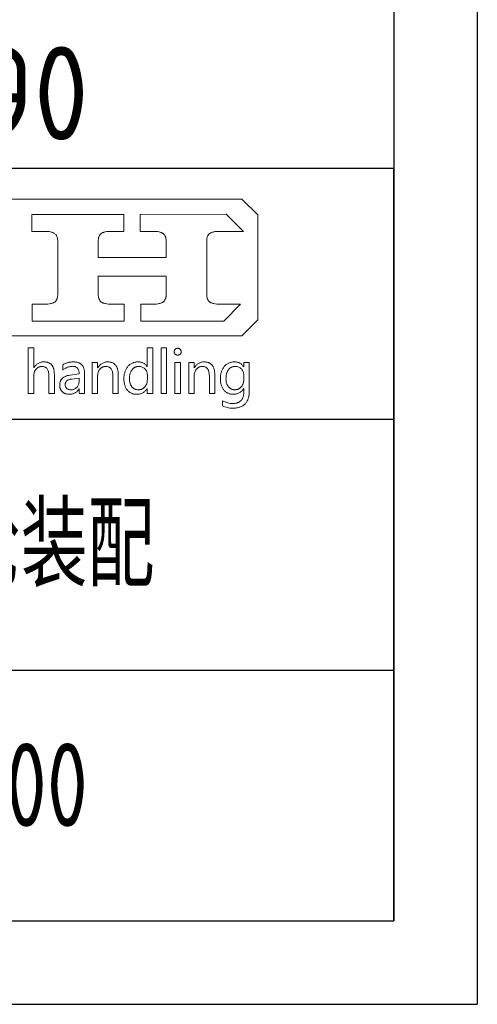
# Model space of a CAD drawing. Header units: millimetres. Extents: x -62 to 988, y -12 to 730.
# Tile 6 of 8: x 919 to 988, y -12 to 135. Entities that reach past the tile are written whole.
import ezdxf
from ezdxf.enums import TextEntityAlignment as Align

# ---------------------------------------------------------------- set-up
doc = ezdxf.new("R2010")
doc.units = ezdxf.units.MM
doc.header["$LTSCALE"] = 25
for name, color, linetype in [('1轮廓实线层', 7, 'Continuous'), ('2细线层', 4, 'Continuous'), ('6文字层', 3, 'Continuous'), ('图层 1', 7, 'Continuous'), ('图框层', 7, 'Continuous'), ('文字层', 3, 'Continuous')]:
    doc.layers.add(name, color=color, linetype=linetype)
doc.styles.add('PC_TEXTSTYLE', font='isocp.shx', dxfattribs={"width": 0.8, "bigfont": 'hzfs.shx'})

# ---------------------------------------------------------------- blocks, each defined once
blk = doc.blocks.new('PC_TITLE_BLOCK')
for p, q in [((-8.448, 42.522), (-8.448, 42.527)), ((-8.448, 42.522), (-8.442, 42.522)), ((-13.893, 36.972), (-13.893, 36.977))]:
    blk.add_line(p, q)
at = {"layer": '1轮廓实线层'}
for p, q in [((0, 45), (-180, 45)), ((-60, 30), (0, 30)), ((-60, 15), (0, 15)), ((-180, 0), (0, 0))]:
    blk.add_line(p, q, dxfattribs=at)
at = {"layer": '图层 1', "lineweight": 0}
for p, q in [((-28.128, 43.174), (-9.094, 43.174)), ((-9.094, 43.174), (-8.147, 42.226)), ((-21.686, 41.246), (-21.686, 42.263)), ((-21.686, 42.263), (-16.178, 42.263)), ((-16.178, 42.263), (-16.178, 41.246)), ((-15.191, 42.263), (-10.042, 42.281)), ((-15.191, 41.246), (-15.191, 42.263)), ((-10.042, 42.281), (-9.005, 41.246)), ((-8.147, 42.226), (-8.147, 35.95)), ((-20.931, 41.246), (-21.686, 41.246)), ((-20.825, 41.244), (-20.931, 41.246)), ((-20.728, 41.239), (-20.825, 41.244)), ((-20.638, 41.228), (-20.728, 41.239)), ((-17.118, 41.239), (-17.205, 41.228)), ((-17.023, 41.244), (-17.118, 41.239)), ((-16.92, 41.246), (-17.023, 41.244)), ((-16.178, 41.246), (-16.92, 41.246)), ((-14.436, 41.246), (-15.191, 41.246)), ((-14.33, 41.244), (-14.436, 41.246)), ((-14.233, 41.239), (-14.33, 41.244)), ((-14.143, 41.228), (-14.233, 41.239)), ((-10.623, 41.239), (-10.71, 41.228)), ((-10.528, 41.244), (-10.623, 41.239)), ((-10.425, 41.246), (-10.528, 41.244)), ((-9.005, 41.246), (-10.425, 41.246)), ((-20.556, 41.215), (-20.638, 41.228)), ((-20.519, 41.204), (-20.556, 41.215)), ((-20.482, 41.196), (-20.519, 41.204)), ((-20.448, 41.186), (-20.482, 41.196)), ((-20.416, 41.173), (-20.448, 41.186)), ((-20.387, 41.159), (-20.416, 41.173)), ((-20.361, 41.146), (-20.387, 41.159)), ((-20.334, 41.133), (-20.361, 41.146)), ((-20.311, 41.114), (-20.334, 41.133)), ((-20.25, 41.059), (-20.268, 41.08)), ((-20.231, 41.038), (-20.25, 41.059)), ((-20.216, 41.014), (-20.231, 41.038)), ((-20.202, 40.99), (-20.216, 41.014)), ((-20.189, 40.964), (-20.202, 40.99)), ((-20.176, 40.938), (-20.189, 40.964)), ((-20.165, 40.908), (-20.176, 40.938)), ((-20.155, 40.879), (-20.165, 40.908)), ((-20.149, 40.848), (-20.155, 40.879)), ((-20.141, 40.813), (-20.149, 40.848)), ((-20.136, 40.779), (-20.141, 40.813)), ((-20.134, 40.742), (-20.136, 40.779)), ((-20.131, 40.705), (-20.134, 40.742)), ((-20.131, 40.666), (-20.131, 40.705)), ((-20.131, 37.471), (-20.131, 40.666)), ((-17.699, 40.742), (-17.702, 40.705)), ((-17.702, 40.705), (-17.702, 40.666)), ((-17.702, 40.666), (-17.702, 39.686)), ((-17.697, 40.779), (-17.699, 40.742)), ((-17.691, 40.813), (-17.697, 40.779)), ((-17.683, 40.845), (-17.691, 40.813)), ((-17.678, 40.877), (-17.683, 40.845)), ((-17.668, 40.908), (-17.678, 40.877)), ((-17.657, 40.938), (-17.668, 40.908)), ((-17.646, 40.964), (-17.657, 40.938)), ((-17.633, 40.99), (-17.646, 40.964)), ((-17.617, 41.014), (-17.633, 40.99)), ((-17.602, 41.038), (-17.617, 41.014)), ((-17.586, 41.059), (-17.602, 41.038)), ((-17.567, 41.08), (-17.586, 41.059)), ((-17.546, 41.099), (-17.567, 41.08)), ((-17.525, 41.114), (-17.546, 41.099)), ((-17.504, 41.133), (-17.525, 41.114)), ((-17.478, 41.146), (-17.504, 41.133)), ((-17.451, 41.159), (-17.478, 41.146)), ((-17.422, 41.173), (-17.451, 41.159)), ((-17.39, 41.186), (-17.422, 41.173)), ((-17.359, 41.196), (-17.39, 41.186)), ((-17.324, 41.204), (-17.359, 41.196)), ((-17.287, 41.215), (-17.324, 41.204)), ((-17.205, 41.228), (-17.287, 41.215)), ((-14.061, 41.215), (-14.143, 41.228)), ((-14.024, 41.204), (-14.061, 41.215)), ((-13.987, 41.196), (-14.024, 41.204)), ((-13.955, 41.186), (-13.987, 41.196)), ((-13.924, 41.173), (-13.955, 41.186)), ((-13.892, 41.159), (-13.924, 41.173)), ((-13.865, 41.146), (-13.892, 41.159)), ((-13.839, 41.133), (-13.865, 41.146)), ((-13.815, 41.114), (-13.839, 41.133)), ((-13.794, 41.099), (-13.815, 41.114)), ((-13.773, 41.08), (-13.794, 41.099)), ((-13.754, 41.059), (-13.773, 41.08)), ((-13.739, 41.038), (-13.754, 41.059)), ((-13.707, 40.99), (-13.72, 41.014)), ((-13.694, 40.964), (-13.707, 40.99)), ((-13.681, 40.938), (-13.694, 40.964)), ((-13.67, 40.908), (-13.681, 40.938)), ((-13.662, 40.879), (-13.67, 40.908)), ((-13.654, 40.848), (-13.662, 40.879)), ((-13.646, 40.813), (-13.654, 40.848)), ((-13.641, 40.779), (-13.646, 40.813)), ((-13.639, 40.742), (-13.641, 40.779)), ((-13.636, 40.705), (-13.639, 40.742)), ((-13.636, 40.666), (-13.636, 40.705)), ((-13.636, 39.686), (-13.636, 40.666)), ((-11.204, 40.742), (-11.207, 40.705)), ((-11.207, 40.705), (-11.207, 40.666)), ((-11.207, 40.666), (-11.207, 37.471)), ((-11.201, 40.779), (-11.204, 40.742)), ((-11.196, 40.813), (-11.201, 40.779)), ((-11.191, 40.848), (-11.196, 40.813)), ((-11.183, 40.879), (-11.191, 40.848)), ((-11.172, 40.908), (-11.183, 40.879)), ((-11.162, 40.938), (-11.172, 40.908)), ((-11.151, 40.964), (-11.162, 40.938)), ((-11.138, 40.99), (-11.151, 40.964)), ((-11.122, 41.017), (-11.138, 40.99)), ((-11.109, 41.038), (-11.122, 41.017)), ((-11.091, 41.059), (-11.109, 41.038)), ((-11.072, 41.08), (-11.091, 41.059)), ((-11.054, 41.099), (-11.072, 41.08)), ((-11.032, 41.114), (-11.054, 41.099)), ((-11.009, 41.133), (-11.032, 41.114)), ((-10.985, 41.146), (-11.009, 41.133)), ((-10.956, 41.159), (-10.985, 41.146)), ((-10.927, 41.173), (-10.956, 41.159)), ((-10.898, 41.186), (-10.927, 41.173)), ((-10.863, 41.196), (-10.898, 41.186)), ((-10.829, 41.204), (-10.863, 41.196)), ((-10.792, 41.215), (-10.829, 41.204)), ((-10.71, 41.228), (-10.792, 41.215)), ((-17.702, 39.686), (-13.636, 39.686)), ((-13.636, 38.572), (-17.702, 38.572)), ((-17.702, 38.572), (-17.702, 37.471)), ((-13.636, 37.471), (-13.636, 38.572)), ((-20.229, 37.098), (-20.213, 37.12)), ((-20.213, 37.12), (-20.197, 37.143)), ((-20.197, 37.143), (-20.184, 37.17)), ((-20.184, 37.17), (-20.173, 37.199)), ((-20.173, 37.199), (-20.163, 37.228)), ((-20.163, 37.228), (-20.155, 37.257)), ((-20.155, 37.257), (-20.147, 37.289)), ((-20.147, 37.289), (-20.141, 37.323)), ((-20.141, 37.323), (-20.136, 37.357)), ((-20.136, 37.357), (-20.134, 37.394)), ((-20.134, 37.394), (-20.131, 37.431)), ((-20.131, 37.431), (-20.131, 37.471)), ((-20.131, 37.471), (-20.131, 37.471)), ((-17.702, 37.471), (-17.702, 37.431)), ((-17.702, 37.431), (-17.699, 37.394)), ((-17.699, 37.394), (-17.697, 37.357)), ((-17.697, 37.357), (-17.691, 37.323)), ((-17.691, 37.323), (-17.683, 37.289)), ((-17.683, 37.289), (-17.676, 37.257)), ((-17.676, 37.257), (-17.668, 37.228)), ((-17.668, 37.228), (-17.657, 37.199)), ((-17.657, 37.199), (-17.644, 37.172)), ((-17.644, 37.172), (-17.631, 37.146)), ((-17.631, 37.146), (-17.617, 37.122)), ((-17.617, 37.122), (-17.599, 37.098)), ((-13.733, 37.098), (-13.72, 37.12)), ((-13.72, 37.12), (-13.705, 37.146)), ((-13.705, 37.146), (-13.691, 37.172)), ((-13.691, 37.172), (-13.681, 37.199)), ((-13.681, 37.199), (-13.67, 37.228)), ((-13.67, 37.228), (-13.66, 37.257)), ((-13.66, 37.257), (-13.652, 37.289)), ((-13.652, 37.289), (-13.646, 37.323)), ((-13.646, 37.323), (-13.641, 37.357)), ((-13.641, 37.357), (-13.639, 37.394)), ((-13.639, 37.394), (-13.636, 37.431)), ((-13.636, 37.431), (-13.636, 37.471)), ((-11.207, 37.471), (-11.207, 37.431)), ((-11.207, 37.431), (-11.204, 37.394)), ((-11.204, 37.394), (-11.201, 37.357)), ((-11.201, 37.357), (-11.196, 37.323)), ((-11.196, 37.323), (-11.188, 37.289)), ((-11.188, 37.289), (-11.183, 37.257)), ((-11.183, 37.257), (-11.172, 37.228)), ((-11.172, 37.228), (-11.162, 37.199)), ((-11.162, 37.199), (-11.149, 37.172)), ((-11.149, 37.172), (-11.135, 37.146)), ((-11.135, 37.146), (-11.122, 37.122)), ((-11.122, 37.122), (-11.106, 37.098)), ((-21.654, 35.871), (-21.654, 36.89)), ((-21.654, 36.89), (-20.912, 36.89)), ((-20.912, 36.89), (-20.81, 36.893)), ((-20.81, 36.893), (-20.714, 36.898)), ((-20.714, 36.898), (-20.625, 36.908)), ((-20.625, 36.908), (-20.546, 36.922)), ((-20.546, 36.922), (-20.509, 36.929)), ((-20.509, 36.929), (-20.472, 36.94)), ((-20.472, 36.94), (-20.44, 36.951)), ((-20.44, 36.951), (-20.408, 36.964)), ((-20.408, 36.964), (-20.379, 36.974)), ((-20.379, 36.974), (-20.353, 36.99)), ((-20.353, 36.99), (-20.326, 37.003)), ((-20.326, 37.003), (-20.303, 37.019)), ((-20.303, 37.019), (-20.282, 37.038)), ((-20.282, 37.038), (-20.263, 37.056)), ((-20.263, 37.056), (-20.245, 37.075)), ((-20.245, 37.075), (-20.229, 37.098)), ((-17.599, 37.098), (-17.583, 37.077)), ((-17.583, 37.077), (-17.565, 37.056)), ((-17.565, 37.056), (-17.544, 37.038)), ((-17.544, 37.038), (-17.522, 37.019)), ((-17.522, 37.019), (-17.499, 37.003)), ((-17.499, 37.003), (-17.472, 36.99)), ((-17.472, 36.99), (-17.446, 36.974)), ((-17.446, 36.974), (-17.414, 36.964)), ((-17.414, 36.964), (-17.382, 36.951)), ((-17.382, 36.951), (-17.348, 36.94)), ((-17.348, 36.94), (-17.314, 36.929)), ((-17.314, 36.929), (-17.277, 36.922)), ((-17.277, 36.922), (-17.195, 36.908)), ((-17.195, 36.908), (-17.105, 36.898)), ((-17.105, 36.898), (-17.007, 36.893)), ((-17.007, 36.893), (-16.899, 36.89)), ((-16.899, 36.89), (-16.147, 36.89)), ((-16.147, 36.89), (-16.147, 35.871)), ((-15.159, 35.871), (-15.159, 36.89)), ((-15.159, 36.89), (-14.417, 36.89)), ((-14.417, 36.89), (-14.314, 36.893)), ((-14.314, 36.893), (-14.219, 36.898)), ((-14.219, 36.898), (-14.132, 36.908)), ((-14.132, 36.908), (-14.05, 36.922)), ((-14.05, 36.922), (-14.013, 36.929)), ((-14.013, 36.929), (-13.979, 36.94)), ((-13.979, 36.94), (-13.947, 36.951)), ((-13.947, 36.951), (-13.916, 36.964)), ((-13.916, 36.964), (-13.886, 36.974)), ((-13.886, 36.974), (-13.86, 36.99)), ((-13.86, 36.99), (-13.834, 37.003)), ((-13.834, 37.003), (-13.813, 37.019)), ((-13.813, 37.019), (-13.792, 37.038)), ((-13.792, 37.038), (-13.771, 37.056)), ((-13.771, 37.056), (-13.752, 37.077)), ((-13.752, 37.077), (-13.733, 37.098)), ((-11.106, 37.098), (-11.088, 37.077)), ((-11.088, 37.077), (-11.069, 37.056)), ((-11.069, 37.056), (-11.048, 37.038)), ((-11.048, 37.038), (-11.027, 37.019)), ((-11.027, 37.019), (-11.003, 37.003)), ((-11.003, 37.003), (-10.977, 36.99)), ((-10.977, 36.99), (-10.951, 36.974)), ((-10.951, 36.974), (-10.919, 36.964)), ((-10.919, 36.964), (-10.887, 36.951)), ((-10.887, 36.951), (-10.856, 36.94)), ((-10.856, 36.94), (-10.818, 36.929)), ((-10.818, 36.929), (-10.782, 36.922)), ((-10.782, 36.922), (-10.7, 36.908)), ((-10.7, 36.908), (-10.61, 36.898)), ((-10.61, 36.898), (-10.512, 36.893)), ((-10.512, 36.893), (-10.407, 36.89)), ((-10.407, 36.89), (-9.174, 36.89)), ((-9.174, 36.89), (-10.188, 35.871)), ((-8.147, 35.95), (-9.094, 35.002)), ((-18.898, 35.871), (-21.654, 35.871)), ((-16.147, 35.871), (-18.898, 35.871)), ((-10.188, 35.871), (-15.159, 35.871)), ((-9.094, 35.002), (-49.444, 35.002))]:
    blk.add_line(p, q, dxfattribs=at)
for points in [[(-20.332, 31.541), (-20.659, 31.541), (-20.659, 32.605), (-20.659, 32.673), (-20.664, 32.737), (-20.672, 32.795), (-20.685, 32.85), (-20.699, 32.9), (-20.717, 32.945), (-20.738, 32.987), (-20.762, 33.024), (-20.788, 33.059), (-20.82, 33.085), (-20.836, 33.098), (-20.854, 33.109), (-20.873, 33.119), (-20.891, 33.13), (-20.934, 33.146), (-20.976, 33.156), (-21.023, 33.162), (-21.074, 33.164), (-21.126, 33.162), (-21.174, 33.154), (-21.2, 33.148), (-21.221, 33.141), (-21.245, 33.133), (-21.269, 33.125), (-21.29, 33.114), (-21.311, 33.101), (-21.332, 33.088), (-21.351, 33.072), (-21.39, 33.04), (-21.427, 33.001), (-21.459, 32.958), (-21.488, 32.914), (-21.512, 32.866), (-21.533, 32.816), (-21.546, 32.766), (-21.56, 32.71), (-21.565, 32.652), (-21.567, 32.591), (-21.567, 31.541), (-21.895, 31.541), (-21.895, 34.281), (-21.567, 34.281), (-21.567, 33.088), (-21.56, 33.088), (-21.533, 33.13), (-21.504, 33.17), (-21.475, 33.207), (-21.443, 33.238), (-21.409, 33.27), (-21.375, 33.299), (-21.34, 33.325), (-21.303, 33.349), (-21.264, 33.368), (-21.224, 33.386), (-21.185, 33.402), (-21.142, 33.413), (-21.097, 33.423), (-21.053, 33.431), (-21.005, 33.434), (-20.957, 33.436), (-20.918, 33.434), (-20.881, 33.431), (-20.844, 33.428), (-20.81, 33.423), (-20.775, 33.418), (-20.744, 33.41), (-20.712, 33.399), (-20.683, 33.389), (-20.654, 33.376), (-20.627, 33.362), (-20.601, 33.347), (-20.575, 33.328), (-20.551, 33.31), (-20.53, 33.291), (-20.509, 33.27), (-20.487, 33.246), (-20.469, 33.222), (-20.45, 33.196), (-20.435, 33.17), (-20.419, 33.141), (-20.406, 33.112), (-20.392, 33.08), (-20.382, 33.046), (-20.371, 33.011), (-20.361, 32.974), (-20.353, 32.937), (-20.348, 32.898), (-20.342, 32.858), (-20.334, 32.771), (-20.332, 32.681), (-20.332, 31.541), (-20.332, 31.541)], [(-14.436, 31.541), (-14.763, 31.541), (-14.763, 31.85), (-14.771, 31.85), (-14.795, 31.807), (-14.824, 31.768), (-14.853, 31.731), (-14.885, 31.696), (-14.919, 31.665), (-14.953, 31.636), (-14.99, 31.609), (-15.027, 31.586), (-15.069, 31.564), (-15.112, 31.546), (-15.154, 31.533), (-15.199, 31.52), (-15.246, 31.509), (-15.297, 31.503), (-15.347, 31.498), (-15.399, 31.498), (-15.442, 31.498), (-15.484, 31.501), (-15.526, 31.506), (-15.566, 31.514), (-15.605, 31.522), (-15.642, 31.533), (-15.679, 31.546), (-15.714, 31.559), (-15.748, 31.578), (-15.782, 31.596), (-15.814, 31.614), (-15.846, 31.638), (-15.875, 31.662), (-15.904, 31.688), (-15.933, 31.718), (-15.959, 31.749), (-15.983, 31.781), (-16.007, 31.812), (-16.028, 31.847), (-16.049, 31.884), (-16.068, 31.921), (-16.083, 31.96), (-16.099, 32), (-16.112, 32.042), (-16.126, 32.085), (-16.136, 32.129), (-16.144, 32.174), (-16.152, 32.222), (-16.157, 32.269), (-16.163, 32.319), (-16.165, 32.37), (-16.165, 32.422), (-16.165, 32.48), (-16.163, 32.536), (-16.157, 32.589), (-16.152, 32.642), (-16.142, 32.692), (-16.134, 32.742), (-16.12, 32.789), (-16.107, 32.837), (-16.091, 32.882), (-16.073, 32.924), (-16.054, 32.969), (-16.033, 33.009), (-16.012, 33.048), (-15.986, 33.088), (-15.959, 33.125), (-15.93, 33.159), (-15.901, 33.193), (-15.869, 33.225), (-15.838, 33.254), (-15.806, 33.281), (-15.772, 33.304), (-15.735, 33.328), (-15.698, 33.349), (-15.661, 33.365), (-15.621, 33.384), (-15.582, 33.397), (-15.542, 33.407), (-15.5, 33.418), (-15.455, 33.426), (-15.41, 33.431), (-15.365, 33.434), (-15.32, 33.436), (-15.273, 33.434), (-15.228, 33.431), (-15.183, 33.426), (-15.143, 33.418), (-15.104, 33.407), (-15.064, 33.394), (-15.027, 33.378), (-14.993, 33.362), (-14.959, 33.341), (-14.927, 33.32), (-14.898, 33.296), (-14.869, 33.27), (-14.842, 33.241), (-14.816, 33.209), (-14.792, 33.178), (-14.771, 33.141), (-14.763, 33.141), (-14.763, 34.281), (-14.436, 34.281), (-14.436, 31.541), (-14.436, 31.541)], [(-13.939, 31.541), (-13.939, 34.281), (-13.609, 34.281), (-13.609, 31.541), (-13.939, 31.541), (-13.939, 31.541)], [(-13.153, 34.046), (-13.153, 34.067), (-13.15, 34.086), (-13.145, 34.107), (-13.137, 34.125), (-13.129, 34.144), (-13.118, 34.16), (-13.108, 34.176), (-13.094, 34.191), (-13.079, 34.205), (-13.063, 34.218), (-13.044, 34.228), (-13.026, 34.236), (-13.007, 34.242), (-12.989, 34.247), (-12.968, 34.25), (-12.947, 34.25), (-12.925, 34.25), (-12.904, 34.247), (-12.883, 34.242), (-12.865, 34.236), (-12.846, 34.228), (-12.83, 34.218), (-12.812, 34.205), (-12.796, 34.191), (-12.783, 34.178), (-12.77, 34.16), (-12.759, 34.144), (-12.751, 34.125), (-12.743, 34.107), (-12.741, 34.089), (-12.735, 34.067), (-12.735, 34.046), (-12.735, 34.023), (-12.741, 34.004), (-12.743, 33.983), (-12.751, 33.964), (-12.759, 33.948), (-12.77, 33.93), (-12.783, 33.914), (-12.796, 33.901), (-12.812, 33.885), (-12.83, 33.875), (-12.846, 33.864), (-12.865, 33.856), (-12.883, 33.851), (-12.904, 33.846), (-12.925, 33.843), (-12.947, 33.843), (-12.968, 33.843), (-12.989, 33.846), (-13.01, 33.851), (-13.028, 33.856), (-13.047, 33.864), (-13.063, 33.875), (-13.079, 33.885), (-13.094, 33.901), (-13.108, 33.914), (-13.121, 33.93), (-13.129, 33.948), (-13.137, 33.964), (-13.145, 33.983), (-13.15, 34.004), (-13.153, 34.023), (-13.153, 34.046), (-13.153, 34.046)], [(-19.83, 33.265), (-19.793, 33.283), (-19.759, 33.304), (-19.722, 33.323), (-19.685, 33.339), (-19.648, 33.354), (-19.611, 33.368), (-19.571, 33.381), (-19.532, 33.391), (-19.492, 33.402), (-19.45, 33.41), (-19.41, 33.418), (-19.368, 33.426), (-19.323, 33.428), (-19.281, 33.434), (-19.236, 33.434), (-19.191, 33.436), (-19.151, 33.434), (-19.109, 33.434), (-19.072, 33.428), (-19.035, 33.423), (-18.998, 33.418), (-18.964, 33.41), (-18.93, 33.402), (-18.898, 33.391), (-18.869, 33.381), (-18.837, 33.368), (-18.811, 33.352), (-18.784, 33.336), (-18.758, 33.32), (-18.734, 33.302), (-18.711, 33.281), (-18.689, 33.259), (-18.668, 33.238), (-18.65, 33.212), (-18.631, 33.188), (-18.615, 33.162), (-18.602, 33.133), (-18.586, 33.104), (-18.576, 33.072), (-18.563, 33.04), (-18.555, 33.006), (-18.544, 32.972), (-18.539, 32.935), (-18.534, 32.898), (-18.528, 32.858), (-18.526, 32.818), (-18.523, 32.776), (-18.523, 32.734), (-18.523, 31.541), (-18.845, 31.541), (-18.845, 31.828), (-18.856, 31.828), (-18.88, 31.786), (-18.906, 31.749), (-18.935, 31.715), (-18.964, 31.683), (-18.993, 31.654), (-19.025, 31.625), (-19.059, 31.601), (-19.093, 31.58), (-19.13, 31.562), (-19.167, 31.543), (-19.207, 31.53), (-19.246, 31.52), (-19.289, 31.509), (-19.331, 31.503), (-19.376, 31.498), (-19.423, 31.498), (-19.487, 31.501), (-19.55, 31.506), (-19.608, 31.517), (-19.664, 31.533), (-19.69, 31.543), (-19.717, 31.554), (-19.74, 31.567), (-19.764, 31.58), (-19.788, 31.593), (-19.809, 31.609), (-19.83, 31.625), (-19.851, 31.644), (-19.87, 31.662), (-19.888, 31.68), (-19.904, 31.702), (-19.92, 31.723), (-19.936, 31.744), (-19.949, 31.768), (-19.959, 31.789), (-19.97, 31.815), (-19.981, 31.839), (-19.988, 31.865), (-19.994, 31.892), (-19.999, 31.918), (-20.007, 31.976), (-20.009, 32.037), (-20.007, 32.1), (-20.002, 32.158), (-19.996, 32.187), (-19.988, 32.217), (-19.981, 32.243), (-19.973, 32.269), (-19.962, 32.293), (-19.949, 32.319), (-19.938, 32.343), (-19.922, 32.364), (-19.909, 32.385), (-19.893, 32.407), (-19.875, 32.428), (-19.856, 32.446), (-19.835, 32.465), (-19.814, 32.483), (-19.793, 32.499), (-19.769, 32.515), (-19.719, 32.544), (-19.664, 32.57), (-19.603, 32.594), (-19.54, 32.613), (-19.471, 32.628), (-19.394, 32.642), (-18.845, 32.718), (-18.848, 32.774), (-18.853, 32.824), (-18.858, 32.871), (-18.869, 32.916), (-18.882, 32.956), (-18.898, 32.995), (-18.919, 33.027), (-18.94, 33.059), (-18.964, 33.085), (-18.993, 33.106), (-19.025, 33.127), (-19.056, 33.143), (-19.093, 33.156), (-19.133, 33.164), (-19.175, 33.17), (-19.223, 33.172), (-19.262, 33.17), (-19.305, 33.167), (-19.344, 33.164), (-19.384, 33.156), (-19.423, 33.148), (-19.463, 33.141), (-19.503, 33.127), (-19.54, 33.114), (-19.577, 33.101), (-19.616, 33.082), (-19.651, 33.064), (-19.687, 33.046), (-19.724, 33.024), (-19.759, 33.001), (-19.796, 32.974), (-19.83, 32.948), (-19.83, 33.265), (-19.83, 33.265)], [(-16.5, 31.541), (-16.828, 31.541), (-16.828, 32.594), (-16.828, 32.663), (-16.833, 32.729), (-16.841, 32.787), (-16.854, 32.845), (-16.868, 32.895), (-16.886, 32.943), (-16.907, 32.985), (-16.931, 33.022), (-16.944, 33.04), (-16.96, 33.056), (-16.973, 33.069), (-16.989, 33.085), (-17.007, 33.098), (-17.023, 33.109), (-17.042, 33.119), (-17.063, 33.13), (-17.103, 33.143), (-17.147, 33.156), (-17.195, 33.162), (-17.245, 33.164), (-17.298, 33.162), (-17.348, 33.154), (-17.372, 33.148), (-17.396, 33.143), (-17.419, 33.133), (-17.44, 33.125), (-17.462, 33.114), (-17.485, 33.101), (-17.504, 33.088), (-17.525, 33.075), (-17.562, 33.04), (-17.599, 33.003), (-17.631, 32.964), (-17.66, 32.919), (-17.683, 32.871), (-17.702, 32.821), (-17.718, 32.771), (-17.728, 32.716), (-17.736, 32.657), (-17.739, 32.597), (-17.739, 31.541), (-18.066, 31.541), (-18.066, 33.391), (-17.739, 33.391), (-17.739, 33.085), (-17.731, 33.085), (-17.704, 33.127), (-17.676, 33.167), (-17.646, 33.204), (-17.615, 33.238), (-17.583, 33.27), (-17.549, 33.299), (-17.512, 33.325), (-17.475, 33.349), (-17.435, 33.368), (-17.396, 33.386), (-17.353, 33.402), (-17.311, 33.413), (-17.266, 33.423), (-17.221, 33.431), (-17.174, 33.434), (-17.124, 33.436), (-17.087, 33.434), (-17.05, 33.431), (-17.015, 33.428), (-16.981, 33.423), (-16.947, 33.415), (-16.915, 33.407), (-16.886, 33.399), (-16.854, 33.386), (-16.828, 33.373), (-16.799, 33.36), (-16.773, 33.344), (-16.749, 33.325), (-16.725, 33.307), (-16.701, 33.286), (-16.68, 33.265), (-16.659, 33.241), (-16.641, 33.214), (-16.622, 33.188), (-16.606, 33.162), (-16.59, 33.133), (-16.577, 33.101), (-16.564, 33.069), (-16.551, 33.035), (-16.54, 33.001), (-16.532, 32.964), (-16.524, 32.927), (-16.516, 32.887), (-16.511, 32.848), (-16.503, 32.763), (-16.5, 32.673), (-16.5, 31.541), (-16.5, 31.541)], [(-14.761, 32.642), (-14.763, 32.697), (-14.771, 32.75), (-14.782, 32.8), (-14.798, 32.848), (-14.819, 32.892), (-14.845, 32.935), (-14.874, 32.977), (-14.908, 33.014), (-14.945, 33.051), (-14.985, 33.08), (-15.027, 33.106), (-15.072, 33.127), (-15.117, 33.143), (-15.164, 33.156), (-15.217, 33.162), (-15.267, 33.164), (-15.302, 33.164), (-15.331, 33.162), (-15.363, 33.156), (-15.392, 33.151), (-15.421, 33.146), (-15.45, 33.138), (-15.476, 33.127), (-15.503, 33.117), (-15.526, 33.104), (-15.553, 33.088), (-15.576, 33.072), (-15.597, 33.053), (-15.619, 33.035), (-15.64, 33.014), (-15.661, 32.993), (-15.679, 32.969), (-15.698, 32.945), (-15.716, 32.919), (-15.732, 32.892), (-15.746, 32.863), (-15.759, 32.834), (-15.772, 32.803), (-15.782, 32.771), (-15.793, 32.739), (-15.801, 32.705), (-15.809, 32.671), (-15.817, 32.634), (-15.822, 32.597), (-15.827, 32.52), (-15.83, 32.438), (-15.827, 32.362), (-15.822, 32.29), (-15.812, 32.224), (-15.795, 32.161), (-15.785, 32.129), (-15.774, 32.103), (-15.764, 32.074), (-15.751, 32.048), (-15.735, 32.021), (-15.719, 31.995), (-15.703, 31.971), (-15.687, 31.947), (-15.669, 31.926), (-15.648, 31.905), (-15.629, 31.886), (-15.608, 31.871), (-15.587, 31.855), (-15.563, 31.839), (-15.542, 31.826), (-15.518, 31.812), (-15.492, 31.802), (-15.468, 31.794), (-15.442, 31.786), (-15.415, 31.781), (-15.386, 31.776), (-15.36, 31.77), (-15.331, 31.77), (-15.299, 31.768), (-15.27, 31.77), (-15.241, 31.77), (-15.215, 31.776), (-15.186, 31.778), (-15.159, 31.786), (-15.135, 31.794), (-15.109, 31.802), (-15.085, 31.812), (-15.062, 31.823), (-15.038, 31.836), (-15.014, 31.852), (-14.993, 31.868), (-14.972, 31.886), (-14.951, 31.905), (-14.932, 31.923), (-14.911, 31.944), (-14.877, 31.992), (-14.845, 32.04), (-14.821, 32.09), (-14.8, 32.142), (-14.782, 32.201), (-14.771, 32.259), (-14.763, 32.319), (-14.761, 32.385), (-14.761, 32.642), (-14.761, 32.642)], [(-13.113, 31.541), (-13.113, 33.391), (-12.786, 33.391), (-12.786, 31.541), (-13.113, 31.541), (-13.113, 31.541)], [(-10.724, 31.541), (-11.048, 31.541), (-11.048, 32.594), (-11.051, 32.663), (-11.056, 32.729), (-11.064, 32.787), (-11.075, 32.845), (-11.091, 32.895), (-11.109, 32.943), (-11.13, 32.985), (-11.154, 33.022), (-11.167, 33.04), (-11.18, 33.056), (-11.196, 33.069), (-11.212, 33.085), (-11.228, 33.098), (-11.246, 33.109), (-11.265, 33.119), (-11.283, 33.13), (-11.325, 33.143), (-11.368, 33.156), (-11.415, 33.162), (-11.466, 33.164), (-11.518, 33.162), (-11.568, 33.154), (-11.595, 33.148), (-11.619, 33.143), (-11.64, 33.133), (-11.664, 33.125), (-11.685, 33.114), (-11.706, 33.101), (-11.727, 33.088), (-11.748, 33.075), (-11.785, 33.04), (-11.822, 33.003), (-11.854, 32.964), (-11.883, 32.919), (-11.906, 32.871), (-11.925, 32.821), (-11.941, 32.771), (-11.951, 32.716), (-11.956, 32.657), (-11.959, 32.597), (-11.959, 31.541), (-12.286, 31.541), (-12.286, 33.391), (-11.959, 33.391), (-11.959, 33.085), (-11.954, 33.085), (-11.925, 33.127), (-11.898, 33.167), (-11.867, 33.204), (-11.838, 33.238), (-11.803, 33.27), (-11.769, 33.299), (-11.735, 33.325), (-11.698, 33.349), (-11.658, 33.368), (-11.619, 33.386), (-11.576, 33.402), (-11.534, 33.413), (-11.489, 33.423), (-11.442, 33.431), (-11.394, 33.434), (-11.347, 33.436), (-11.307, 33.434), (-11.273, 33.431), (-11.236, 33.428), (-11.201, 33.423), (-11.17, 33.415), (-11.138, 33.407), (-11.106, 33.399), (-11.077, 33.386), (-11.048, 33.373), (-11.022, 33.36), (-10.995, 33.344), (-10.972, 33.325), (-10.948, 33.307), (-10.924, 33.286), (-10.903, 33.265), (-10.882, 33.241), (-10.863, 33.214), (-10.845, 33.188), (-10.829, 33.162), (-10.813, 33.133), (-10.797, 33.101), (-10.784, 33.069), (-10.774, 33.035), (-10.763, 33.001), (-10.752, 32.964), (-10.745, 32.927), (-10.739, 32.887), (-10.734, 32.848), (-10.726, 32.763), (-10.724, 32.673), (-10.724, 31.541), (-10.724, 31.541)], [(-8.656, 31.696), (-8.659, 31.633), (-8.661, 31.572), (-8.667, 31.512), (-8.672, 31.456), (-8.683, 31.401), (-8.693, 31.348), (-8.704, 31.295), (-8.72, 31.247), (-8.735, 31.2), (-8.754, 31.155), (-8.775, 31.113), (-8.799, 31.071), (-8.822, 31.031), (-8.849, 30.994), (-8.875, 30.96), (-8.907, 30.925), (-8.939, 30.894), (-8.973, 30.865), (-9.01, 30.838), (-9.047, 30.815), (-9.086, 30.791), (-9.129, 30.77), (-9.174, 30.751), (-9.218, 30.733), (-9.266, 30.719), (-9.316, 30.706), (-9.366, 30.696), (-9.422, 30.685), (-9.477, 30.677), (-9.533, 30.674), (-9.593, 30.669), (-9.654, 30.669), (-9.739, 30.672), (-9.821, 30.677), (-9.9, 30.688), (-9.976, 30.701), (-10.05, 30.719), (-10.122, 30.741), (-10.188, 30.767), (-10.254, 30.799), (-10.254, 31.115), (-10.177, 31.073), (-10.1, 31.039), (-10.024, 31.01), (-9.95, 30.986), (-9.876, 30.965), (-9.805, 30.952), (-9.731, 30.944), (-9.659, 30.941), (-9.617, 30.941), (-9.578, 30.944), (-9.538, 30.949), (-9.501, 30.952), (-9.464, 30.96), (-9.43, 30.968), (-9.398, 30.975), (-9.364, 30.986), (-9.335, 30.997), (-9.303, 31.01), (-9.277, 31.026), (-9.248, 31.041), (-9.224, 31.06), (-9.197, 31.079), (-9.176, 31.097), (-9.152, 31.118), (-9.134, 31.142), (-9.113, 31.166), (-9.097, 31.192), (-9.079, 31.218), (-9.065, 31.247), (-9.052, 31.277), (-9.039, 31.308), (-9.028, 31.34), (-9.018, 31.374), (-9.01, 31.411), (-9.002, 31.446), (-8.997, 31.485), (-8.991, 31.525), (-8.989, 31.564), (-8.986, 31.607), (-8.986, 31.652), (-8.986, 31.847), (-8.991, 31.847), (-9.018, 31.805), (-9.047, 31.765), (-9.079, 31.728), (-9.11, 31.694), (-9.145, 31.662), (-9.179, 31.633), (-9.216, 31.609), (-9.255, 31.586), (-9.295, 31.564), (-9.337, 31.546), (-9.38, 31.533), (-9.425, 31.52), (-9.472, 31.509), (-9.519, 31.503), (-9.57, 31.498), (-9.62, 31.498), (-9.665, 31.498), (-9.707, 31.501), (-9.747, 31.506), (-9.786, 31.514), (-9.826, 31.522), (-9.863, 31.533), (-9.9, 31.546), (-9.934, 31.559), (-9.968, 31.578), (-10.003, 31.596), (-10.034, 31.614), (-10.066, 31.638), (-10.095, 31.662), (-10.124, 31.688), (-10.151, 31.718), (-10.179, 31.746), (-10.203, 31.778), (-10.227, 31.812), (-10.248, 31.847), (-10.269, 31.881), (-10.288, 31.918), (-10.306, 31.958), (-10.322, 31.997), (-10.335, 32.037), (-10.349, 32.079), (-10.359, 32.121), (-10.367, 32.166), (-10.375, 32.211), (-10.38, 32.259), (-10.383, 32.309), (-10.386, 32.356), (-10.388, 32.409), (-10.386, 32.467), (-10.383, 32.523), (-10.38, 32.578), (-10.372, 32.634), (-10.364, 32.684), (-10.354, 32.737), (-10.343, 32.784), (-10.33, 32.832), (-10.314, 32.879), (-10.298, 32.924), (-10.277, 32.966), (-10.259, 33.009), (-10.235, 33.048), (-10.211, 33.088), (-10.185, 33.125), (-10.156, 33.159), (-10.127, 33.193), (-10.095, 33.225), (-10.064, 33.254), (-10.032, 33.281), (-9.998, 33.304), (-9.96, 33.328), (-9.926, 33.349), (-9.887, 33.365), (-9.847, 33.384), (-9.807, 33.397), (-9.765, 33.407), (-9.723, 33.418), (-9.681, 33.426), (-9.636, 33.431), (-9.588, 33.434), (-9.541, 33.436), (-9.496, 33.434), (-9.451, 33.431), (-9.409, 33.426), (-9.369, 33.418), (-9.329, 33.407), (-9.29, 33.394), (-9.253, 33.378), (-9.218, 33.362), (-9.184, 33.341), (-9.152, 33.32), (-9.123, 33.296), (-9.094, 33.27), (-9.065, 33.241), (-9.039, 33.209), (-9.015, 33.178), (-8.991, 33.141), (-8.986, 33.141), (-8.986, 33.391), (-8.656, 33.391), (-8.656, 31.696), (-8.656, 31.696)], [(-8.986, 32.642), (-8.986, 32.694), (-8.994, 32.745), (-9.005, 32.795), (-9.02, 32.842), (-9.042, 32.887), (-9.065, 32.929), (-9.094, 32.972), (-9.129, 33.011), (-9.166, 33.046), (-9.205, 33.077), (-9.248, 33.104), (-9.293, 33.125), (-9.337, 33.143), (-9.385, 33.154), (-9.435, 33.162), (-9.488, 33.164), (-9.519, 33.164), (-9.551, 33.162), (-9.583, 33.156), (-9.615, 33.151), (-9.644, 33.146), (-9.67, 33.138), (-9.699, 33.127), (-9.725, 33.114), (-9.752, 33.101), (-9.776, 33.088), (-9.799, 33.072), (-9.821, 33.053), (-9.844, 33.035), (-9.865, 33.014), (-9.884, 32.993), (-9.902, 32.969), (-9.921, 32.943), (-9.939, 32.916), (-9.955, 32.89), (-9.968, 32.861), (-9.981, 32.832), (-9.995, 32.8), (-10.005, 32.768), (-10.016, 32.734), (-10.024, 32.7), (-10.032, 32.665), (-10.037, 32.628), (-10.042, 32.591), (-10.05, 32.512), (-10.053, 32.428), (-10.05, 32.356), (-10.045, 32.288), (-10.032, 32.222), (-10.016, 32.161), (-10.008, 32.132), (-9.998, 32.103), (-9.984, 32.076), (-9.971, 32.05), (-9.958, 32.024), (-9.942, 31.997), (-9.926, 31.974), (-9.908, 31.95), (-9.889, 31.929), (-9.871, 31.908), (-9.852, 31.889), (-9.831, 31.871), (-9.81, 31.855), (-9.789, 31.839), (-9.765, 31.826), (-9.741, 31.815), (-9.717, 31.805), (-9.691, 31.794), (-9.667, 31.786), (-9.641, 31.781), (-9.612, 31.776), (-9.585, 31.77), (-9.557, 31.77), (-9.527, 31.768), (-9.498, 31.77), (-9.469, 31.77), (-9.44, 31.776), (-9.414, 31.778), (-9.385, 31.786), (-9.361, 31.794), (-9.335, 31.802), (-9.308, 31.812), (-9.284, 31.823), (-9.261, 31.836), (-9.24, 31.85), (-9.216, 31.865), (-9.195, 31.884), (-9.176, 31.902), (-9.155, 31.921), (-9.137, 31.942), (-9.118, 31.966), (-9.1, 31.987), (-9.084, 32.01), (-9.068, 32.034), (-9.055, 32.061), (-9.044, 32.087), (-9.031, 32.114), (-9.023, 32.14), (-9.005, 32.198), (-8.994, 32.256), (-8.986, 32.319), (-8.986, 32.385), (-8.986, 32.642), (-8.986, 32.642)], [(-19.281, 32.412), (-19.334, 32.404), (-19.384, 32.393), (-19.431, 32.38), (-19.474, 32.367), (-19.51, 32.354), (-19.542, 32.335), (-19.571, 32.317), (-19.595, 32.298), (-19.613, 32.275), (-19.632, 32.251), (-19.645, 32.224), (-19.658, 32.198), (-19.669, 32.166), (-19.674, 32.135), (-19.679, 32.1), (-19.679, 32.063), (-19.679, 32.032), (-19.674, 32), (-19.666, 31.971), (-19.656, 31.942), (-19.643, 31.918), (-19.627, 31.892), (-19.608, 31.868), (-19.587, 31.847), (-19.561, 31.828), (-19.534, 31.81), (-19.508, 31.797), (-19.476, 31.784), (-19.444, 31.776), (-19.413, 31.768), (-19.376, 31.765), (-19.339, 31.765), (-19.286, 31.765), (-19.236, 31.773), (-19.188, 31.786), (-19.144, 31.802), (-19.101, 31.823), (-19.059, 31.85), (-19.022, 31.878), (-18.985, 31.913), (-18.953, 31.952), (-18.924, 31.995), (-18.901, 32.037), (-18.882, 32.085), (-18.866, 32.132), (-18.856, 32.185), (-18.848, 32.238), (-18.845, 32.293), (-18.845, 32.47), (-19.281, 32.412), (-19.281, 32.412)]]:
    blk.add_lwpolyline(points, dxfattribs=at)
at = {"layer": '图框层'}
blk.add_line((0, 0), (0, 45), dxfattribs=at)
at = {"layer": '6文字层', "style": 'PC_TEXTSTYLE', "flags": 8}
for tag, height, width, p, p2 in [('产品名称或材料标记', 7, 0.600652, (-113.463, 28.635), (-66.422, 28.635)), ('图样名称', 5, 2.004495, (-54.785, 19.978), (-5.268, 19.978)), ('标准化', 3.5, 1.023147, (-133.835, 15.372), (-120.752, 15.372)), ('重量', 3.5, 1.408247, (-88.457, 7.542), (-76.549, 7.542)), ('比例', 3.5, 1.385287, (-73.354, 7.542), (-61.929, 7.542)), ('图样代号', 5, 2.006536, (-54.785, 5.63), (-5.516, 5.63)), ('审核', 3.5, 1.579393, (-163.989, 5.367), (-150.634, 5.367)), ('工艺', 3.5, 1.621807, (-164.21, 0.371), (-150.891, 0.371)), ('日期', 3.5, 1.560088, (-133.835, 0.371), (-120.752, 0.371)), ('共几页', 3.5, 0.557144, (-108.073, 0.625), (-101.045, 0.625))]:
    blk.add_attdef(tag, text='', height=height, dxfattribs=dict(at, width=width)).set_placement(p, p2, align=Align.FIT)
at = {"layer": '6文字层', "style": 'PC_TEXTSTYLE', "width": 9.905045, "flags": 8}
blk.add_attdef('设计', text='', height=3.5, rotation=358.46442, dxfattribs=at).set_placement((-164.229, 15.372), (-150.367, 15), align=Align.FIT)
at = {"layer": '6文字层', "color": 3, "style": 'PC_TEXTSTYLE', "width": 0.56476, "flags": 8}
blk.add_attdef('第几页', text='', height=3.5, dxfattribs=at).set_placement((-78.287, 0.753), (-71.163, 0.753), align=Align.FIT)
at = {"layer": '6文字层', "ltscale": 10, "style": 'PC_TEXTSTYLE', "flags": 1}
blk.add_attdef('图纸张数', (-58.679, -0.492), '', height=2.5, dxfattribs=at)

msp = doc.modelspace()

# ---------------------------------------------------------------- linework, layer by layer
for p, q in [((975, 201.404), (975, 112.5)), ((975, 112.5), (534.315, 112.5))]:
    msp.add_line(p, q)
at = {"layer": '2细线层'}
for p in [(987.5, 730), (-62.5, -12.5)]:
    msp.add_line(p, (987.5, -12.5), dxfattribs=at)
at = {"layer": '图框层'}
for p in [(975, 717.5), (0, 0)]:
    msp.add_line(p, (975, 0), dxfattribs=at)

# ---------------------------------------------------------------- block references
ref = msp.add_blockref('PC_TITLE_BLOCK', (975, 0), dxfattribs=dict(at, xscale=2.5, yscale=2.5, zscale=2.5))
ref.add_attrib('图样名称', '200主动车轮装配', dxfattribs={"layer": '6文字层', "height": 12.5, "style": 'PC_TEXTSTYLE', "width": 0.8}).set_placement((899.933, 49.944), align=Align.CENTER)
ref.add_attrib('图样代号', 'BW200A.00', dxfattribs={"layer": '6文字层', "height": 12.5, "style": 'PC_TEXTSTYLE', "width": 0.8}).set_placement((899.624, 14.076), align=Align.CENTER)

# ---------------------------------------------------------------- texts
at = {"layer": '文字层', "style": 'PC_TEXTSTYLE', "width": 0.95}
msp.add_text('90', height=14, dxfattribs=at).set_placement((920.81, 116.773), align=Align.CENTER)

doc.saveas('drawing.dxf')
